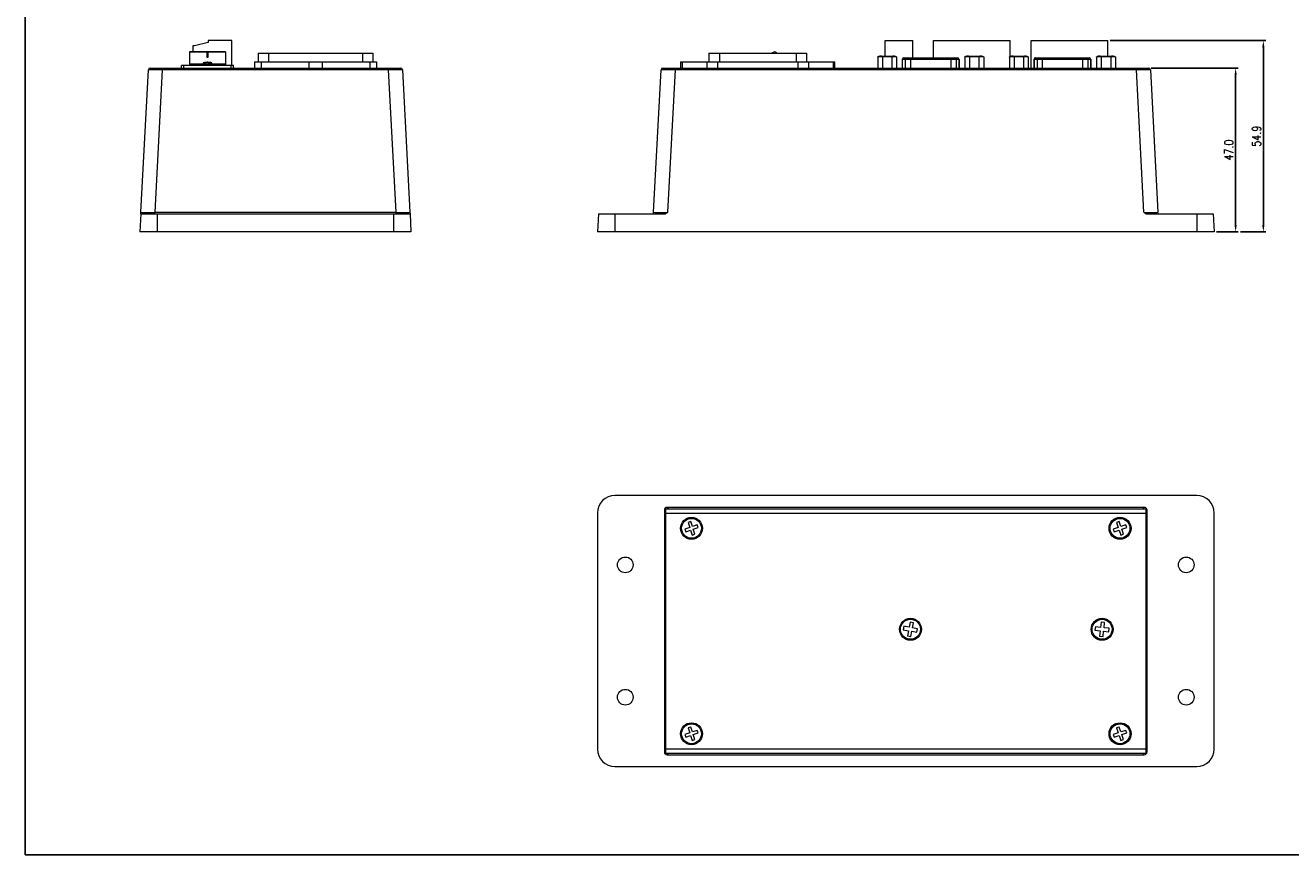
# Model space of a CAD drawing. Extents: x 22623 to 23338, y -8664 to -8222.
# Tile 1 of 4: x 22623 to 22986, y -8664 to -8425. Entities that reach past the tile are written whole.
import ezdxf

# ---------------------------------------------------------------- set-up
doc = ezdxf.new("R2010")
doc.units = 0
doc.header["$MEASUREMENT"] = 0
doc.layers.get('0').update_dxf_attribs({"linetype": 'CONTINUOUS'})
doc.layers.get('Defpoints').update_dxf_attribs({"linetype": 'CONTINUOUS'})
doc.layers.add('3', color=3, linetype='CONTINUOUS')
doc.styles.add('style1', font='romans.shx', dxfattribs={"width": 0.8, "height": 2.5, "bigfont": 'cadhs.shx'})
doc.dimstyles.get("Standard").update_dxf_attribs({"dimtxt": 0.18, "dimasz": 0.18, "dimexe": 0.18, "dimexo": 0.0625, "dimgap": 0.09, "dimtad": 0, "dimtih": 1, "dimtoh": 1, "dimdec": 4, "dimzin": 0, "dimdsep": 46, "dimtxsty": 'Standard', "dimcen": 0.09, "dimadec": 0, "dimazin": 0, "dimtfac": 1, "dimtdec": 4, "dimtofl": 0, "dimtmove": 0, "dimatfit": 3, "dimfxl": 1, "dimtolj": 1, "dimtzin": 0, "dimarcsym": 0})

# ---------------------------------------------------------------- blocks, each defined once
blk = doc.blocks.new('*D2')
at = {"layer": '3', "color": 0, "lineweight": -2, "ltscale": 0.5}
for p, q in [((22934.37, -8429.87), (22979, -8429.87)), ((22978.3, -8482.77), (22978.3, -8431.87)), ((22971.75, -8484.77), (22979, -8484.77))]:
    blk.add_line(p, q, dxfattribs=at)
at = {"layer": '3', "color": 0, "ltscale": 0.5}
for points in [[(22977.96, -8431.87), (22978.63, -8431.87), (22978.3, -8429.87)], [(22977.96, -8482.77), (22978.63, -8482.77), (22978.3, -8484.77)]]:
    blk.add_solid(points, dxfattribs=at)
at = {"layer": 'Defpoints', "color": 0, "ltscale": 0.5}
for p in [(22933.67, -8429.87), (22978.3, -8429.87), (22971.05, -8484.77)]:
    blk.add_point(p, dxfattribs=at)
at = {"layer": '3', "color": 0, "lineweight": 30, "ltscale": 0.5, "insert": (22976.35, -8457.32), "char_height": 2.5, "attachment_point": 5, "rotation": 90, "style": 'style1'}
blk.add_mtext('\\A1;54.9', dxfattribs=at)
blk = doc.blocks.new('*D3')
at = {"layer": '3', "color": 0, "lineweight": -2, "ltscale": 0.5}
for p, q in [((22946.09, -8437.77), (22971.05, -8437.77)), ((22970.35, -8482.77), (22970.35, -8439.77)), ((22964.87, -8484.77), (22971.05, -8484.77))]:
    blk.add_line(p, q, dxfattribs=at)
at = {"layer": '3', "color": 0, "ltscale": 0.5}
for points in [[(22970.02, -8439.77), (22970.69, -8439.77), (22970.35, -8437.77)], [(22970.02, -8482.77), (22970.69, -8482.77), (22970.35, -8484.77)]]:
    blk.add_solid(points, dxfattribs=at)
at = {"layer": 'Defpoints', "color": 0, "ltscale": 0.5}
for p in [(22945.39, -8437.77), (22970.35, -8437.77), (22964.17, -8484.77)]:
    blk.add_point(p, dxfattribs=at)
at = {"layer": '3', "color": 0, "lineweight": 30, "ltscale": 0.5, "insert": (22968.4, -8461.27), "char_height": 2.5, "attachment_point": 5, "rotation": 90, "style": 'style1'}
blk.add_mtext('\\A1;47.0', dxfattribs=at)

msp = doc.modelspace()

# ---------------------------------------------------------------- linework, layer by layer
at = {"color": 7, "linetype": 'Continuous', "lineweight": 15}
for p, q in [((22670.05, -8433.08), (22670.05, -8433.15)), ((22680.45, -8433.15), (22670.05, -8433.15)), ((22670.05, -8433.15), (22670.05, -8436.62)), ((22671.05, -8431.37), (22671.05, -8433.08)), ((22671.55, -8431.37), (22671.05, -8431.37)), ((22675.4, -8430.37), (22671.55, -8431.37)), ((22675.13, -8433.15), (22675.37, -8433.15)), ((22675.13, -8434.66), (22675.13, -8433.15)), ((22675.37, -8433.15), (22675.37, -8434.66)), ((22675.4, -8429.87), (22675.4, -8430.37)), ((22682.2, -8429.87), (22675.4, -8429.87)), ((22680.45, -8433.08), (22680.45, -8433.15)), ((22680.45, -8433.15), (22680.45, -8436.62)), ((22682.2, -8436.97), (22682.2, -8429.87)), ((22837.78, -8433.15), (22837.24, -8433.47)), ((22869.77, -8434.28), (22869.77, -8429.87)), ((22869.77, -8429.87), (22877.67, -8429.87)), ((22877.67, -8434.77), (22877.67, -8429.87)), ((22883.67, -8429.87), (22905.67, -8429.87)), ((22883.67, -8434.77), (22883.67, -8429.87)), ((22905.67, -8434.4), (22905.67, -8429.87)), ((22911.67, -8437.77), (22911.67, -8429.87)), ((22911.67, -8429.87), (22933.67, -8429.87)), ((22933.67, -8434.28), (22933.67, -8429.87)), ((22680.45, -8436.62), (22670.05, -8436.62)), ((22670.05, -8436.62), (22670.05, -8436.97)), ((22675.37, -8434.66), (22675.13, -8434.66)), ((22680.45, -8436.62), (22680.45, -8436.97)), ((22688.75, -8435.97), (22688.75, -8437.77)), ((22688.75, -8435.97), (22690.64, -8435.97)), ((22689.75, -8433.47), (22689.75, -8435.97)), ((22689.75, -8433.47), (22692.75, -8433.47)), ((22690.64, -8435.97), (22704.34, -8435.97)), ((22690.64, -8435.97), (22690.64, -8437.77)), ((22692.75, -8433.47), (22692.75, -8435.97)), ((22692.75, -8433.47), (22719.75, -8433.47)), ((22704.34, -8435.97), (22708.15, -8435.97)), ((22704.34, -8435.97), (22704.34, -8437.77)), ((22708.15, -8435.97), (22721.86, -8435.97)), ((22708.15, -8435.97), (22708.15, -8437.77)), ((22719.75, -8433.47), (22719.75, -8435.97)), ((22719.75, -8433.47), (22722.75, -8433.47)), ((22721.86, -8435.97), (22723.75, -8435.97)), ((22721.86, -8435.97), (22721.86, -8437.77)), ((22722.75, -8433.47), (22722.75, -8435.97)), ((22723.75, -8435.97), (22723.75, -8437.77)), ((22811.02, -8435.97), (22811.48, -8435.97)), ((22811.48, -8435.97), (22818.56, -8435.97)), ((22811.48, -8435.97), (22811.48, -8437.77)), ((22818.56, -8435.97), (22821.67, -8435.97)), ((22818.56, -8435.97), (22818.56, -8437.77)), ((22819.17, -8433.47), (22819.17, -8435.97)), ((22819.17, -8433.47), (22822.17, -8433.47)), ((22821.67, -8435.97), (22844.67, -8435.97)), ((22821.67, -8435.97), (22821.67, -8437.77)), ((22822.17, -8433.47), (22822.17, -8435.97)), ((22822.17, -8433.47), (22844.17, -8433.47)), ((22838.65, -8433.47), (22838.36, -8433.2)), ((22844.17, -8433.47), (22844.17, -8435.97)), ((22844.17, -8433.47), (22847.17, -8433.47)), ((22844.67, -8435.97), (22847.78, -8435.97)), ((22844.67, -8435.97), (22844.67, -8437.77)), ((22847.17, -8433.47), (22847.17, -8435.97)), ((22847.78, -8435.97), (22854.86, -8435.97)), ((22847.78, -8435.97), (22847.78, -8437.77)), ((22854.86, -8435.97), (22855.32, -8435.97)), ((22854.86, -8435.97), (22854.86, -8437.77)), ((22867.61, -8434.57), (22867.61, -8437.77)), ((22868.68, -8434.28), (22871.96, -8434.28)), ((22868.96, -8434.57), (22868.96, -8437.77)), ((22871.68, -8434.57), (22871.68, -8437.77)), ((22873.03, -8434.57), (22873.03, -8437.77)), ((22874.68, -8435.27), (22874.65, -8435.27)), ((22875.54, -8435.27), (22874.68, -8435.27)), ((22874.68, -8435.27), (22874.68, -8437.77)), ((22875.15, -8434.77), (22875.17, -8434.77)), ((22875.17, -8434.77), (22876.03, -8434.77)), ((22877.02, -8435.27), (22875.54, -8435.27)), ((22875.54, -8435.27), (22875.54, -8437.77)), ((22876.03, -8434.77), (22877.02, -8434.77)), ((22877.02, -8435.27), (22877.02, -8434.77)), ((22877.02, -8434.77), (22888.62, -8434.77)), ((22888.62, -8435.27), (22877.02, -8435.27)), ((22877.02, -8435.27), (22877.02, -8437.77)), ((22888.62, -8435.27), (22888.62, -8434.77)), ((22888.62, -8434.77), (22889.61, -8434.77)), ((22890.1, -8435.27), (22888.62, -8435.27)), ((22888.62, -8435.27), (22888.62, -8437.77)), ((22889.61, -8434.77), (22890.47, -8434.77)), ((22890.96, -8435.27), (22890.1, -8435.27)), ((22890.1, -8435.27), (22890.1, -8437.77)), ((22890.47, -8434.77), (22890.48, -8434.77)), ((22890.96, -8435.27), (22890.96, -8437.77)), ((22890.98, -8435.27), (22890.96, -8435.27)), ((22892.61, -8434.57), (22892.61, -8437.77)), ((22893.68, -8434.28), (22896.96, -8434.28)), ((22893.96, -8434.57), (22893.96, -8437.77)), ((22896.68, -8434.57), (22896.68, -8437.77)), ((22898.03, -8434.57), (22898.03, -8437.77)), ((22905.41, -8434.57), (22905.41, -8437.77)), ((22906.48, -8434.28), (22909.76, -8434.28)), ((22906.76, -8434.57), (22906.76, -8437.77)), ((22909.48, -8434.57), (22909.48, -8437.77)), ((22910.83, -8434.57), (22910.83, -8437.77)), ((22912.48, -8435.27), (22912.45, -8435.27)), ((22913.34, -8435.27), (22912.48, -8435.27)), ((22912.48, -8435.27), (22912.48, -8437.77)), ((22912.95, -8434.77), (22912.97, -8434.77)), ((22912.97, -8434.77), (22913.83, -8434.77)), ((22914.82, -8435.27), (22913.34, -8435.27)), ((22913.34, -8435.27), (22913.34, -8437.77)), ((22913.83, -8434.77), (22914.82, -8434.77)), ((22914.82, -8435.27), (22914.82, -8434.77)), ((22914.82, -8434.77), (22926.42, -8434.77)), ((22926.42, -8435.27), (22914.82, -8435.27)), ((22914.82, -8435.27), (22914.82, -8437.77)), ((22926.42, -8435.27), (22926.42, -8434.77)), ((22926.42, -8434.77), (22927.41, -8434.77)), ((22927.9, -8435.27), (22926.42, -8435.27)), ((22926.42, -8435.27), (22926.42, -8437.77)), ((22927.41, -8434.77), (22928.27, -8434.77)), ((22928.76, -8435.27), (22927.9, -8435.27)), ((22927.9, -8435.27), (22927.9, -8437.77)), ((22928.27, -8434.77), (22928.28, -8434.77)), ((22928.76, -8435.27), (22928.76, -8437.77)), ((22928.78, -8435.27), (22928.76, -8435.27)), ((22930.41, -8434.57), (22930.41, -8437.77)), ((22931.48, -8434.28), (22934.76, -8434.28)), ((22931.76, -8434.57), (22931.76, -8437.77)), ((22934.48, -8434.57), (22934.48, -8437.77)), ((22935.83, -8434.57), (22935.83, -8437.77)), ((22656.13, -8479.17), (22658.28, -8438.24)), ((22658.78, -8437.77), (22662.27, -8437.77)), ((22662.27, -8438.24), (22660.13, -8479.17)), ((22662.27, -8438.24), (22662.27, -8437.77)), ((22662.27, -8437.77), (22727.23, -8437.77)), ((22727.23, -8438.24), (22662.27, -8438.24)), ((22667.75, -8437.77), (22667.75, -8436.97)), ((22668.45, -8436.97), (22667.75, -8436.97)), ((22682.05, -8436.97), (22668.45, -8436.97)), ((22668.45, -8437.77), (22668.45, -8436.97)), ((22682.75, -8436.97), (22682.05, -8436.97)), ((22682.05, -8437.77), (22682.05, -8436.97)), ((22682.75, -8437.77), (22682.75, -8436.97)), ((22727.23, -8438.24), (22727.23, -8437.77)), ((22727.23, -8437.77), (22730.72, -8437.77)), ((22729.37, -8479.17), (22727.23, -8438.24)), ((22731.22, -8438.24), (22733.37, -8479.17)), ((22803.3, -8479.17), (22805.45, -8438.24)), ((22805.95, -8437.77), (22809.44, -8437.77)), ((22809.44, -8438.24), (22807.3, -8479.17)), ((22809.44, -8438.24), (22809.44, -8437.77)), ((22809.44, -8437.77), (22941.9, -8437.77)), ((22941.9, -8438.24), (22809.44, -8438.24)), ((22941.9, -8438.24), (22941.9, -8437.77)), ((22941.9, -8437.77), (22945.39, -8437.77)), ((22944.04, -8479.17), (22941.9, -8438.24)), ((22945.89, -8438.24), (22948.04, -8479.17)), ((22656.11, -8479.57), (22655.84, -8484.77)), ((22656.11, -8479.57), (22660.84, -8479.57)), ((22660.13, -8479.17), (22729.37, -8479.17)), ((22660.13, -8479.57), (22660.13, -8479.17)), ((22660.84, -8479.57), (22660.84, -8484.77)), ((22660.84, -8479.57), (22728.66, -8479.57)), ((22728.66, -8479.57), (22728.66, -8484.77)), ((22728.66, -8479.57), (22733.39, -8479.57)), ((22729.37, -8479.57), (22729.37, -8479.17)), ((22733.39, -8479.57), (22733.66, -8484.77)), ((22787.44, -8479.57), (22787.17, -8484.77)), ((22787.44, -8479.57), (22792.17, -8479.57)), ((22792.17, -8479.57), (22792.17, -8484.77)), ((22792.17, -8479.57), (22806.73, -8479.57)), ((22944.61, -8479.57), (22959.17, -8479.57)), ((22959.17, -8479.57), (22959.17, -8484.77)), ((22959.17, -8479.57), (22963.9, -8479.57)), ((22963.9, -8479.57), (22964.17, -8484.77)), ((22660.84, -8484.77), (22655.84, -8484.77)), ((22728.66, -8484.77), (22660.84, -8484.77)), ((22733.66, -8484.77), (22728.66, -8484.77)), ((22792.17, -8484.77), (22787.17, -8484.77)), ((22959.17, -8484.77), (22792.17, -8484.77)), ((22964.17, -8484.77), (22959.17, -8484.77)), ((22959.17, -8560.51), (22792.17, -8560.51)), ((22944.14, -8563.9), (22807.2, -8563.9)), ((22807.2, -8563.9), (22807.67, -8564.37)), ((22943.67, -8564.37), (22944.14, -8563.9)), ((22787.17, -8565.51), (22787.17, -8633.33)), ((22806.4, -8564.7), (22806.4, -8634.14)), ((22806.77, -8565.07), (22806.4, -8564.7)), ((22806.77, -8564.37), (22944.57, -8564.37)), ((22806.77, -8565.57), (22806.77, -8564.37)), ((22806.77, -8565.57), (22944.57, -8565.57)), ((22806.77, -8633.27), (22806.77, -8565.57)), ((22944.57, -8564.37), (22944.57, -8565.57)), ((22944.94, -8564.7), (22944.57, -8565.07)), ((22944.57, -8565.57), (22944.57, -8633.27)), ((22944.94, -8634.14), (22944.94, -8564.7)), ((22964.17, -8633.33), (22964.17, -8565.51)), ((22813.66, -8569.67), (22812.24, -8570.15)), ((22812.24, -8570.15), (22812.5, -8570.9)), ((22812.5, -8570.9), (22813.92, -8570.43)), ((22813.94, -8567.99), (22813.19, -8568.25)), ((22813.19, -8568.25), (22813.66, -8569.67)), ((22813.92, -8570.43), (22814.4, -8571.85)), ((22814.42, -8569.41), (22813.94, -8567.99)), ((22815.84, -8568.94), (22814.42, -8569.41)), ((22814.68, -8570.17), (22816.1, -8569.69)), ((22815.15, -8571.59), (22814.68, -8570.17)), ((22816.1, -8569.69), (22815.84, -8568.94)), ((22936.66, -8569.67), (22935.24, -8570.15)), ((22935.24, -8570.15), (22935.5, -8570.9)), ((22935.5, -8570.9), (22936.92, -8570.43)), ((22936.94, -8567.99), (22936.19, -8568.25)), ((22936.19, -8568.25), (22936.66, -8569.67)), ((22936.92, -8570.43), (22937.4, -8571.85)), ((22937.42, -8569.41), (22936.94, -8567.99)), ((22938.84, -8568.94), (22937.42, -8569.41)), ((22937.68, -8570.17), (22939.1, -8569.69)), ((22938.15, -8571.59), (22937.68, -8570.17)), ((22939.1, -8569.69), (22938.84, -8568.94)), ((22814.4, -8571.85), (22815.15, -8571.59)), ((22937.4, -8571.85), (22938.15, -8571.59)), ((22875.14, -8598.06), (22874.96, -8599.05)), ((22874.96, -8599.05), (22876.44, -8599.32)), ((22876.62, -8598.34), (22875.14, -8598.06)), ((22876.44, -8599.32), (22876.16, -8600.8)), ((22876.89, -8596.86), (22876.62, -8598.34)), ((22877.88, -8597.05), (22876.89, -8596.86)), ((22877.15, -8600.98), (22877.42, -8599.5)), ((22877.42, -8599.5), (22878.89, -8599.78)), ((22877.6, -8598.52), (22877.88, -8597.05)), ((22879.08, -8598.79), (22877.6, -8598.52)), ((22878.89, -8599.78), (22879.08, -8598.79)), ((22930.09, -8598.21), (22929.98, -8599.2)), ((22929.98, -8599.2), (22931.47, -8599.36)), ((22931.58, -8598.37), (22930.09, -8598.21)), ((22931.47, -8599.36), (22931.31, -8600.85)), ((22931.74, -8596.88), (22931.58, -8598.37)), ((22932.73, -8596.99), (22931.74, -8596.88)), ((22932.3, -8600.96), (22932.46, -8599.47)), ((22932.46, -8599.47), (22933.95, -8599.63)), ((22932.57, -8598.48), (22932.73, -8596.99)), ((22934.06, -8598.64), (22932.57, -8598.48)), ((22933.95, -8599.63), (22934.06, -8598.64)), ((22876.16, -8600.8), (22877.15, -8600.98)), ((22931.31, -8600.85), (22932.3, -8600.96)), ((22813.66, -8628.67), (22812.24, -8629.15)), ((22812.24, -8629.15), (22812.5, -8629.9)), ((22813.94, -8626.99), (22813.19, -8627.25)), ((22813.19, -8627.25), (22813.66, -8628.67)), ((22814.42, -8628.41), (22813.94, -8626.99)), ((22815.84, -8627.94), (22814.42, -8628.41)), ((22814.68, -8629.17), (22816.1, -8628.69)), ((22815.15, -8630.59), (22814.68, -8629.17)), ((22816.1, -8628.69), (22815.84, -8627.94)), ((22936.66, -8628.67), (22935.24, -8629.15)), ((22935.24, -8629.15), (22935.5, -8629.9)), ((22936.94, -8626.99), (22936.19, -8627.25)), ((22936.19, -8627.25), (22936.66, -8628.67)), ((22937.42, -8628.41), (22936.94, -8626.99)), ((22938.84, -8627.94), (22937.42, -8628.41)), ((22937.68, -8629.17), (22939.1, -8628.69)), ((22938.15, -8630.59), (22937.68, -8629.17)), ((22939.1, -8628.69), (22938.84, -8627.94)), ((22812.5, -8629.9), (22813.92, -8629.43)), ((22813.92, -8629.43), (22814.4, -8630.85)), ((22814.4, -8630.85), (22815.15, -8630.59)), ((22935.5, -8629.9), (22936.92, -8629.43)), ((22936.92, -8629.43), (22937.4, -8630.85)), ((22937.4, -8630.85), (22938.15, -8630.59)), ((22806.4, -8634.14), (22806.77, -8633.77)), ((22806.77, -8634.47), (22806.77, -8633.27)), ((22806.77, -8633.27), (22944.57, -8633.27)), ((22806.77, -8634.47), (22944.57, -8634.47)), ((22807.67, -8634.47), (22807.2, -8634.94)), ((22807.2, -8634.94), (22944.14, -8634.94)), ((22944.14, -8634.94), (22943.67, -8634.47)), ((22944.57, -8633.27), (22944.57, -8634.47)), ((22944.57, -8633.77), (22944.94, -8634.14)), ((22792.17, -8638.33), (22959.17, -8638.33))]:
    msp.add_line(p, q, dxfattribs=at)
at = {"ltscale": 0.5}
msp.add_lwpolyline([(22622.96, -8247.74), (23338.22, -8247.74), (23338.22, -8663.66), (22622.96, -8663.66)], close=True, dxfattribs=at)
at = {"color": 7, "linetype": 'Continuous', "lineweight": 15, "flags": 128}
for points in [[(22803.24, -8479.57), (22803.25, -8479.55), (22803.3, -8479.17)], [(22948.1, -8479.57), (22948.09, -8479.55), (22948.04, -8479.17)]]:
    msp.add_lwpolyline(points, dxfattribs=at)
at = {"color": 7, "linetype": 'Continuous', "lineweight": 15}
for centre, radius in [((22814.17, -8569.92), 3.15), ((22814.17, -8569.92), 2.85), ((22937.17, -8569.92), 3.15), ((22937.17, -8569.92), 2.85), ((22795.17, -8580.42), 2.25), ((22956.17, -8580.42), 2.25), ((22877.02, -8598.92), 3.15), ((22877.02, -8598.92), 2.88), ((22932.02, -8598.92), 3.15), ((22932.02, -8598.92), 2.87), ((22795.17, -8618.42), 2.25), ((22956.17, -8618.42), 2.25), ((22814.17, -8628.92), 3.15), ((22814.17, -8628.92), 2.85), ((22937.17, -8628.92), 3.15), ((22937.17, -8628.92), 2.85)]:
    msp.add_circle(centre, radius, dxfattribs=at)
for centre, radius, start, end in [((22838.04, -8433.58), 0.5, 49.3488, 121.2063), ((22875.15, -8435.27), 0.5, 90, 180), ((22875.17, -8435.26), 0.496, 90.4422, 180.435), ((22876.04, -8435.26), 0.496, 90.4422, 180.435), ((22889.6, -8435.26), 0.496, 359.565, 89.5578), ((22890.47, -8435.26), 0.496, 359.5649, 89.5578), ((22890.48, -8435.27), 0.5, 0, 90), ((22912.95, -8435.27), 0.5, 90, 180), ((22912.97, -8435.26), 0.496, 90.4424, 180.4346), ((22913.84, -8435.26), 0.496, 90.4422, 180.4349), ((22927.4, -8435.26), 0.496, 359.5647, 89.5582), ((22928.27, -8435.26), 0.496, 359.5651, 89.5578), ((22928.28, -8435.27), 0.5, 0, 90), ((22658.78, -8438.27), 0.5, 90, 177), ((22730.72, -8438.27), 0.5, 3, 90), ((22805.95, -8438.27), 0.5, 90, 177), ((22945.39, -8438.27), 0.5, 3, 90), ((22792.17, -8565.51), 5, 90, 180), ((22959.17, -8565.51), 5, 0, 90), ((22792.17, -8633.33), 5, 180, 270), ((22959.17, -8633.33), 5, 270, 0)]:
    msp.add_arc(centre, radius, start, end, dxfattribs=at)
for centre, major_axis, ratio, start_param, end_param in [((22869.17, -8434.57), (-1.56, 0), 0.191872, 5.027912, 5.731775), ((22871.47, -8434.57), (1.56, 0), 0.191872, 0.60778, 1.255273), ((22894.17, -8434.57), (-1.56, 0), 0.191872, 5.027912, 5.731775), ((22896.47, -8434.57), (1.56, 0), 0.191872, 0.60778, 1.255273), ((22906.97, -8434.57), (-1.56, 0), 0.191872, 5.027912, 5.694089), ((22909.27, -8434.57), (1.56, 0), 0.191872, 0.60778, 1.255273), ((22931.97, -8434.57), (-1.56, 0), 0.191872, 5.027912, 5.731775), ((22934.27, -8434.57), (1.56, 0), 0.191872, 0.60778, 1.255273), ((22662.28, -8438.27), (4, -0.03), 0.006519, 1.573236, 3.141294), ((22727.22, -8438.27), (4, 0.03), 0.006519, 0.000299, 1.568356), ((22809.45, -8438.27), (4, -0.03), 0.006519, 1.573236, 3.141294), ((22941.89, -8438.27), (4, 0.03), 0.006519, 0.000299, 1.568356), ((22660.14, -8479.07), (4.01, 0.1), 0.025972, 3.13955, 4.707607), ((22729.35, -8479.07), (4.01, -0.1), 0.025972, 4.717171, 6.285228), ((22807.31, -8479.07), (4.01, 0.1), 0.025972, 3.13955, 4.707607), ((22944.03, -8479.07), (4.01, -0.1), 0.025972, 4.717171, 6.285228), ((22807.2, -8564.7), (-0.566, 0.566), 0.999695, 5.497939, 7.068431), ((22944.14, -8564.7), (0.566, 0.566), 0.999695, 5.497939, 7.068431), ((22807.2, -8634.14), (-0.566, -0.566), 0.999695, 5.497939, 7.068431), ((22944.14, -8634.14), (0.566, -0.566), 0.999695, 5.497939, 7.068431)]:
    msp.add_ellipse(centre, major_axis=major_axis, ratio=ratio, start_param=start_param, end_param=end_param, dxfattribs=at)
for points in [[(22680.45, -8433.08), (22670.05, -8433.08)], [(22674.16, -8436.33), (22674.16, -8436.42)], [(22676.34, -8436.42), (22676.34, -8436.33)], [(22811.02, -8435.97), (22811.02, -8437.77)], [(22855.32, -8437.77), (22855.32, -8435.97)], [(22874.65, -8435.27), (22874.65, -8437.77)], [(22890.98, -8437.77), (22890.98, -8435.27)], [(22912.45, -8435.27), (22912.45, -8437.77)], [(22928.78, -8437.77), (22928.78, -8435.27)]]:
    msp.add_open_spline(points, degree=1, dxfattribs=at)
for points, knots in [([(22675.25, -8436.5), (22675.11, -8436.5), (22674.82, -8436.49), (22674.44, -8436.47), (22674.15, -8436.43), (22673.98, -8436.37), (22673.95, -8436.31), (22674.07, -8436.23), (22674.33, -8436.16), (22674.69, -8436.11), (22675.12, -8436.08), (22675.55, -8436.09), (22675.94, -8436.13), (22676.27, -8436.18), (22676.48, -8436.26), (22676.55, -8436.33), (22676.48, -8436.39), (22676.26, -8436.45), (22675.93, -8436.48), (22675.57, -8436.49), (22675.34, -8436.5), (22675.25, -8436.5)], [0, 0, 0, 0, 0.053095, 0.106187, 0.159362, 0.212811, 0.26674, 0.321239, 0.37606, 0.430555, 0.484075, 0.536581, 0.588773, 0.641556, 0.695394, 0.750046, 0.804833, 0.859188, 0.912963, 0.96631, 1, 1, 1, 1]), ([(22675.25, -8436.48), (22675.13, -8436.48), (22674.88, -8436.47), (22674.56, -8436.45), (22674.31, -8436.42), (22674.17, -8436.37), (22674.14, -8436.31), (22674.25, -8436.25), (22674.46, -8436.19), (22674.77, -8436.15), (22675.14, -8436.13), (22675.5, -8436.13), (22675.84, -8436.16), (22676.12, -8436.21), (22676.3, -8436.27), (22676.36, -8436.33), (22676.3, -8436.39), (22676.11, -8436.43), (22675.83, -8436.46), (22675.53, -8436.47), (22675.33, -8436.48), (22675.25, -8436.48)], [0, 0, 0, 0, 0.0530668, 0.1061296, 0.1593011, 0.212795, 0.2667911, 0.3213277, 0.3761159, 0.4305407, 0.4840361, 0.5366002, 0.5888784, 0.6416956, 0.6954912, 0.7500776, 0.8048494, 0.8592548, 0.9130954, 0.966473, 1, 1, 1, 1]), ([(22867.61, -8434.57), (22867.61, -8434.57), (22867.61, -8434.56), (22867.61, -8434.54), (22867.63, -8434.52), (22867.71, -8434.45), (22868.05, -8434.36), (22868.42, -8434.36), (22868.74, -8434.42), (22868.82, -8434.45), (22868.87, -8434.47), (22868.9, -8434.49), (22868.93, -8434.5), (22868.94, -8434.52), (22868.96, -8434.54), (22868.96, -8434.55), (22868.96, -8434.56), (22868.96, -8434.57), (22868.96, -8434.57)], [0, 0, 0, 0, 0.003819, 0.008796, 0.017862, 0.04812, 0.190549, 0.757414, 0.83477, 0.887215, 0.9229, 0.947306, 0.964127, 0.97944, 0.988698, 0.994027, 0.997997, 1, 1, 1, 1]), ([(22868.96, -8434.57), (22868.96, -8434.57), (22868.96, -8434.56), (22868.97, -8434.54), (22869.01, -8434.52), (22869.17, -8434.45), (22869.85, -8434.36), (22870.59, -8434.36), (22871.23, -8434.42), (22871.38, -8434.45), (22871.49, -8434.47), (22871.55, -8434.49), (22871.6, -8434.5), (22871.64, -8434.52), (22871.66, -8434.54), (22871.67, -8434.55), (22871.68, -8434.56), (22871.68, -8434.57), (22871.68, -8434.57)], [0, 0, 0, 0, 0.003819, 0.008796, 0.017862, 0.04812, 0.190549, 0.757414, 0.834769, 0.887215, 0.9229, 0.947306, 0.964127, 0.97944, 0.988698, 0.994027, 0.997997, 1, 1, 1, 1]), ([(22871.68, -8434.57), (22871.68, -8434.57), (22871.68, -8434.56), (22871.68, -8434.54), (22871.7, -8434.52), (22871.78, -8434.45), (22872.12, -8434.36), (22872.49, -8434.36), (22872.81, -8434.42), (22872.89, -8434.45), (22872.94, -8434.47), (22872.97, -8434.49), (22873, -8434.5), (22873.01, -8434.52), (22873.03, -8434.54), (22873.03, -8434.55), (22873.03, -8434.56), (22873.03, -8434.57), (22873.03, -8434.57)], [0, 0, 0, 0, 0.003819, 0.008796, 0.017862, 0.04812, 0.190549, 0.757413, 0.834769, 0.887215, 0.9229, 0.947306, 0.964126, 0.97944, 0.988698, 0.994027, 0.997997, 1, 1, 1, 1]), ([(22892.61, -8434.57), (22892.61, -8434.57), (22892.61, -8434.56), (22892.61, -8434.54), (22892.63, -8434.52), (22892.71, -8434.45), (22893.05, -8434.36), (22893.42, -8434.36), (22893.74, -8434.42), (22893.82, -8434.45), (22893.87, -8434.47), (22893.9, -8434.49), (22893.93, -8434.5), (22893.94, -8434.52), (22893.96, -8434.54), (22893.96, -8434.55), (22893.96, -8434.56), (22893.96, -8434.57), (22893.96, -8434.57)], [0, 0, 0, 0, 0.003819, 0.008796, 0.017862, 0.04812, 0.190549, 0.757414, 0.83477, 0.887215, 0.9229, 0.947306, 0.964127, 0.97944, 0.988698, 0.994027, 0.997997, 1, 1, 1, 1]), ([(22893.96, -8434.57), (22893.96, -8434.57), (22893.96, -8434.56), (22893.97, -8434.54), (22894.01, -8434.52), (22894.17, -8434.45), (22894.85, -8434.36), (22895.59, -8434.36), (22896.23, -8434.42), (22896.38, -8434.45), (22896.49, -8434.47), (22896.55, -8434.49), (22896.6, -8434.5), (22896.64, -8434.52), (22896.66, -8434.54), (22896.67, -8434.55), (22896.68, -8434.56), (22896.68, -8434.57), (22896.68, -8434.57)], [0, 0, 0, 0, 0.003819, 0.008796, 0.017862, 0.04812, 0.190548, 0.757413, 0.834769, 0.887215, 0.9229, 0.947306, 0.964126, 0.97944, 0.988698, 0.994027, 0.997997, 1, 1, 1, 1]), ([(22896.68, -8434.57), (22896.68, -8434.57), (22896.68, -8434.56), (22896.68, -8434.54), (22896.7, -8434.52), (22896.78, -8434.45), (22897.12, -8434.36), (22897.49, -8434.36), (22897.81, -8434.42), (22897.89, -8434.45), (22897.94, -8434.47), (22897.97, -8434.49), (22898, -8434.5), (22898.01, -8434.52), (22898.03, -8434.54), (22898.03, -8434.55), (22898.03, -8434.56), (22898.03, -8434.57), (22898.03, -8434.57)], [0, 0, 0, 0, 0.003819, 0.008796, 0.017862, 0.04812, 0.190549, 0.757413, 0.834769, 0.887215, 0.9229, 0.947306, 0.964126, 0.97944, 0.988698, 0.994027, 0.997997, 1, 1, 1, 1]), ([(22905.41, -8434.57), (22905.41, -8434.57), (22905.41, -8434.56), (22905.41, -8434.54), (22905.43, -8434.52), (22905.51, -8434.45), (22905.85, -8434.36), (22906.22, -8434.36), (22906.54, -8434.42), (22906.62, -8434.45), (22906.67, -8434.47), (22906.7, -8434.49), (22906.73, -8434.5), (22906.74, -8434.52), (22906.76, -8434.54), (22906.76, -8434.55), (22906.76, -8434.56), (22906.76, -8434.57), (22906.76, -8434.57)], [0, 0, 0, 0, 0.0038191, 0.008796, 0.0178615, 0.0481199, 0.1905489, 0.7574137, 0.8347698, 0.8872152, 0.9229002, 0.9473061, 0.9641267, 0.9794402, 0.9886985, 0.9940269, 0.9979972, 1, 1, 1, 1]), ([(22906.76, -8434.57), (22906.76, -8434.57), (22906.76, -8434.56), (22906.77, -8434.54), (22906.81, -8434.52), (22906.97, -8434.45), (22907.65, -8434.36), (22908.39, -8434.36), (22909.03, -8434.42), (22909.18, -8434.45), (22909.29, -8434.47), (22909.35, -8434.49), (22909.4, -8434.5), (22909.44, -8434.52), (22909.46, -8434.54), (22909.47, -8434.55), (22909.48, -8434.56), (22909.48, -8434.57), (22909.48, -8434.57)], [0, 0, 0, 0, 0.003819, 0.008796, 0.017862, 0.04812, 0.190549, 0.757413, 0.83477, 0.887215, 0.922899, 0.947305, 0.964127, 0.97944, 0.988698, 0.994027, 0.997997, 1, 1, 1, 1]), ([(22909.48, -8434.57), (22909.48, -8434.57), (22909.48, -8434.56), (22909.48, -8434.54), (22909.5, -8434.52), (22909.58, -8434.45), (22909.92, -8434.36), (22910.29, -8434.36), (22910.61, -8434.42), (22910.69, -8434.45), (22910.74, -8434.47), (22910.77, -8434.49), (22910.8, -8434.5), (22910.81, -8434.52), (22910.83, -8434.54), (22910.83, -8434.55), (22910.83, -8434.56), (22910.83, -8434.57), (22910.83, -8434.57)], [0, 0, 0, 0, 0.003819, 0.008796, 0.017862, 0.04812, 0.190549, 0.757413, 0.83477, 0.887216, 0.9229, 0.947306, 0.964126, 0.97944, 0.988699, 0.994027, 0.997997, 1, 1, 1, 1]), ([(22930.41, -8434.57), (22930.41, -8434.57), (22930.41, -8434.56), (22930.41, -8434.54), (22930.43, -8434.52), (22930.51, -8434.45), (22930.85, -8434.36), (22931.22, -8434.36), (22931.54, -8434.42), (22931.62, -8434.45), (22931.67, -8434.47), (22931.7, -8434.49), (22931.73, -8434.5), (22931.74, -8434.52), (22931.76, -8434.54), (22931.76, -8434.55), (22931.76, -8434.56), (22931.76, -8434.57), (22931.76, -8434.57)], [0, 0, 0, 0, 0.003819, 0.008796, 0.017862, 0.04812, 0.190549, 0.757414, 0.83477, 0.887215, 0.9229, 0.947306, 0.964127, 0.97944, 0.988698, 0.994027, 0.997997, 1, 1, 1, 1]), ([(22931.76, -8434.57), (22931.76, -8434.57), (22931.76, -8434.56), (22931.77, -8434.54), (22931.81, -8434.52), (22931.97, -8434.45), (22932.65, -8434.36), (22933.39, -8434.36), (22934.03, -8434.42), (22934.18, -8434.45), (22934.29, -8434.47), (22934.35, -8434.49), (22934.4, -8434.5), (22934.44, -8434.52), (22934.46, -8434.54), (22934.47, -8434.55), (22934.48, -8434.56), (22934.48, -8434.57), (22934.48, -8434.57)], [0, 0, 0, 0, 0.003819, 0.008796, 0.017862, 0.048119, 0.190549, 0.757414, 0.83477, 0.887215, 0.9229, 0.947306, 0.964127, 0.97944, 0.988699, 0.994027, 0.997997, 1, 1, 1, 1]), ([(22934.48, -8434.57), (22934.48, -8434.57), (22934.48, -8434.56), (22934.48, -8434.54), (22934.5, -8434.52), (22934.58, -8434.45), (22934.92, -8434.36), (22935.29, -8434.36), (22935.61, -8434.42), (22935.69, -8434.45), (22935.74, -8434.47), (22935.77, -8434.49), (22935.8, -8434.5), (22935.81, -8434.52), (22935.83, -8434.54), (22935.83, -8434.55), (22935.83, -8434.56), (22935.83, -8434.57), (22935.83, -8434.57)], [0, 0, 0, 0, 0.003819, 0.008796, 0.017862, 0.04812, 0.190549, 0.757414, 0.834769, 0.887215, 0.9229, 0.947306, 0.964126, 0.97944, 0.988698, 0.994027, 0.997997, 1, 1, 1, 1]), ([(22656.11, -8479.57), (22656.12, -8479.44), (22656.13, -8479.31), (22656.13, -8479.18), (22656.13, -8479.17)], [0, 0, 0, 0, 0.981726, 1, 1, 1, 1]), ([(22733.37, -8479.17), (22733.37, -8479.18), (22733.37, -8479.31), (22733.38, -8479.44), (22733.39, -8479.57)], [0, 0, 0, 0, 0.018274, 1, 1, 1, 1]), ([(22807.3, -8479.17), (22807.29, -8479.18), (22807.11, -8479.31), (22806.92, -8479.44), (22806.73, -8479.57)], [0, 0, 0, 0, 0.018274, 1, 1, 1, 1]), ([(22944.61, -8479.57), (22944.42, -8479.44), (22944.23, -8479.31), (22944.05, -8479.18), (22944.04, -8479.17)], [0, 0, 0, 0, 0.981726, 1, 1, 1, 1])]:
    msp.add_open_spline(points, degree=3, knots=knots, dxfattribs=at)

# ---------------------------------------------------------------- dimensions: what is measured, and where the dimension line sits
at = {"layer": '3', "lineweight": 30, "ltscale": 0.5}
for base, p1, p2, picture, middle in [((22978.3, -8429.87), (22971.05, -8484.77), (22933.67, -8429.87), '*D2', (22978.3, -8457.32)), ((22970.35, -8437.77), (22964.17, -8484.77), (22945.39, -8437.77), '*D3', (22970.35, -8461.27))]:
    dim = msp.add_linear_dim(base=base, p1=p1, p2=p2, angle=90, dimstyle='Standard', override={"dimtxt": 2.5, "dimasz": 2, "dimexe": 0.7, "dimexo": 0.7, "dimgap": 0.7, "dimtad": 1, "dimtih": 0, "dimtoh": 0, "dimdec": 1, "dimtxsty": 'style1', "dimcen": 0, "dimadec": 1, "dimtdec": 1, "dimtofl": 1}, dxfattribs=at)
    dim.commit()
    dim.dimension.update_dxf_attribs({"geometry": picture, "text_midpoint": middle, "dimtype": 128})

doc.saveas('drawing.dxf')
